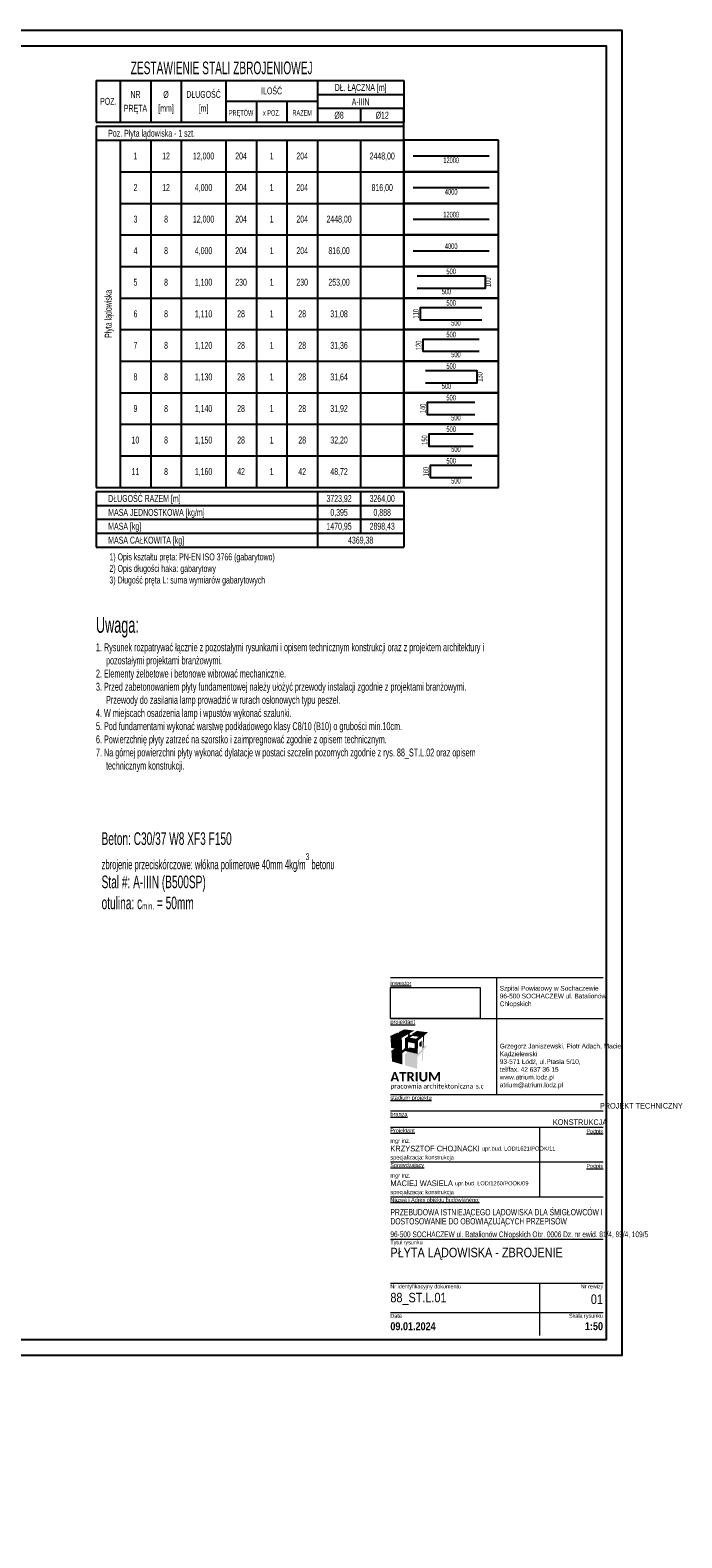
# Model space of a CAD drawing. Header units: millimetres. Extents: x 111214 to 141862, y 72904 to 96791.
# Tile 11 of 11: x 131543 to 141862, y 72904 to 96791. Entities that reach past the tile are written whole.
import ezdxf
from ezdxf import colors
from ezdxf.entities.mleader import LeaderData, LeaderLine
from ezdxf.enums import TextEntityAlignment as Align
from ezdxf.math import Vec2, Vec3

# ---------------------------------------------------------------- set-up
doc = ezdxf.new("R2010")
doc.units = ezdxf.units.MM
doc.header["$LTSCALE"] = 500
doc.header["$MEASUREMENT"] = 0
doc.layers.add('01', color=7, linetype='Continuous', lineweight=13)
doc.layers.add('0100', color=7, linetype='Continuous', lineweight=13)
for name, color, linetype in [('BA_odn', 1, 'Continuous'), ('BA_ram', 2, 'Continuous'), ('BA_tab', 7, 'Continuous'), ('BA_txc', 1, 'Continuous'), ('BA_txg', 3, 'Continuous'), ('BA_txs', 2, 'Continuous')]:
    doc.layers.add(name, color=color, linetype=linetype)
doc.styles.add('BIKTC', font='bikromsw.shx', dxfattribs={"width": 0.6})
doc.styles.add('BIKTG', font='bikromsw.shx', dxfattribs={"width": 0.6})
doc.styles.add('BIKTS', font='bikromsw.shx', dxfattribs={"width": 0.6})
doc.styles.add('STYL_AUTOMATYCZNY_1', font='ARIALN.TTF')
doc.styles.add('STYL_AUTOMATYCZNY_2', font='ARIALN.TTF')
doc.styles.add('STYL_AUTOMATYCZNY_3', font='calibri.ttf')
doc.styles.add('STYL_AUTOMATYCZNY_4', font='ARIALN.TTF', dxfattribs={"width": 0.8})
doc.styles.add('STYL_AUTOMATYCZNY_5', font='ARIALN.TTF', dxfattribs={"width": 0.75})
picture_1 = doc.add_image_def('image1.png', size_in_pixel=(960, 331))

# ---------------------------------------------------------------- blocks, each defined once
blk = doc.blocks.new('*U6609')
at = {"layer": 'BA_ram', "color": 1}
blk.add_lwpolyline([(0, 0), (0, 420), (594, 420), (594, 0)], close=True, dxfattribs=at)
at = {"layer": 'BA_ram'}
blk.add_lwpolyline([(20, 5), (20, 415), (589, 415), (589, 5)], close=True, dxfattribs=at)
for s, p in [('Skala 1:', (46.09, -25.25)), ('Jednostka: ', (56.86, -32.72))]:
    blk.add_text(s, height=5).set_placement(p, align=Align.RIGHT)
for tag, height, p in [('TYTUL', 10, (21.33, -10.84)), ('SKALA', 5, (47.88, -22.75)), ('JEDNOSTKA', 5, (56.5, -30.22))]:
    blk.add_attdef(tag, text='', height=height).set_placement(p, align=Align.MIDDLE_LEFT)
blk = doc.blocks.new('_None')

msp = doc.modelspace()

# ---------------------------------------------------------------- hatches: boundary and pattern name
at = {"layer": '0100', "linetype": 'Continuous', "lineweight": 13}
for points in [[(137357.25, 80908.09), (137246.41, 80856.94), (137426.87, 80827.01), (137526.45, 80883.88)], [(137246.41, 80856.94), (137259, 80666.63), (137431.88, 80627.5), (137426.87, 80827.01)], [(137549.63, 80897.11), (137626.08, 80940.76), (137469.59, 80959.93), (137384.06, 80920.46)], [(137384.06, 80920.46), (137384.06, 80904.25), (137526.47, 80883.87), (137526.39, 80849.54), (137549.53, 80863.67), (137549.58, 80880.57), (137549.63, 80897.11)], [(137841.85, 80914.34), (137667.5, 80935.69), (137594.05, 80890.85), (137594.05, 80874.2), (137764.78, 80849.77), (137753.86, 80657.33), (137771.01, 80676.57), (137782.15, 80864.32)], [(137738.84, 80685.52), (137743.24, 80783.98), (137704.87, 80748.43), (137702.39, 80690.4)], [(137262.04, 80620.61), (137433.07, 80580.1), (137478.25, 80617), (137477.76, 80663.72), (137431.88, 80627.5), (137311.83, 80654.67)], [(137262.04, 80620.61), (137273.23, 80451.42), (137437.51, 80403.21), (137433.07, 80580.1)], [(137478.76, 80569.27), (137480.67, 80390.54), (137668.02, 80335.56), (137675.63, 80522.64), (137751.27, 80611.8), (137742.84, 80463.26), (137758.3, 80462.21), (137768.37, 80631.95), (137824.97, 80698.66), (137794.05, 80702.4), (137771.01, 80676.57), (137753.86, 80657.33), (137734.94, 80636.12), (137718.33, 80617.5), (137677.63, 80571.87), (137523.18, 80606.83)]]:
    msp.add_hatch(color=1, dxfattribs=at).paths.add_polyline_path(points)
h = msp.add_hatch(color=1, dxfattribs=at)
h.paths.add_polyline_path([(137686.26, 80783.99), (137764.78, 80849.77), (137571.96, 80877.36), (137476.1, 80818.85)])
h.paths.add_polyline_path([(137553.22, 80827.69), (137596.95, 80856.94), (137694.78, 80842.79), (137654.51, 80812.28)], flags=0)
h = msp.add_hatch(color=1, dxfattribs=at)
h.paths.add_polyline_path([(137677.63, 80571.87), (137686.26, 80783.99), (137476.1, 80818.85), (137478.25, 80617)])
h.paths.add_polyline_path([(137526.26, 80757.32), (137629.54, 80739.2), (137628.17, 80659.92), (137551.06, 80673.76), (137526.26, 80656.3)], flags=0)

# ---------------------------------------------------------------- linework, layer by layer
at = {"layer": '0100', "color": 1, "linetype": 'Continuous', "lineweight": 13, "flags": 128}
for points in [[(137246.41, 81781.81), (140613.62, 81781.81)], [(138930.01, 79929.24), (138930.01, 81781.81)], [(137246.41, 81131.81), (140613.62, 81131.81)], [(137246.41, 81131.81), (140613.62, 81131.81)], [(138930.01, 79929.24), (138930.01, 81131.81)], [(137246.41, 79929.24), (140613.62, 79929.24)], [(137246.41, 79929.24), (140613.62, 79929.24)], [(137246.41, 79929.24), (140613.62, 79929.24)], [(137246.41, 79669.24), (140613.62, 79669.24)], [(137246.41, 79409.24), (140613.62, 79409.24)], [(139613.62, 78859.24), (139613.62, 79409.24)], [(137246.41, 78859.24), (140613.62, 78859.24)], [(139613.62, 78309.24), (139613.62, 78859.24)], [(137246.41, 78309.24), (140613.62, 78309.24)], [(137246.41, 77637.46), (140613.62, 77637.46)], [(137246.41, 76937.46), (140613.62, 76937.46)], [(139613.62, 76111.14), (139613.62, 76937.46)], [(137246.41, 76472.4), (140613.62, 76472.4)]]:
    msp.add_lwpolyline(points, dxfattribs=at)
at = {"layer": 'BA_tab'}
for p, q in [((132589.8, 95993.02), (132967.9, 95993.02)), ((132589.8, 95993.02), (132589.8, 95333.02)), ((132967.9, 95993.02), (133451.9, 95993.02)), ((132967.9, 95993.02), (132967.9, 95333.02)), ((133451.9, 95993.02), (133935.9, 95993.02)), ((133451.9, 95993.02), (133451.9, 95333.02)), ((133935.9, 95993.02), (134639.9, 95993.02)), ((133935.9, 95993.02), (133935.9, 95333.02)), ((134639.9, 95993.02), (136091.9, 95993.02)), ((134639.9, 95993.02), (134639.9, 95333.02)), ((136091.9, 95993.02), (137459.04, 95993.02)), ((136091.9, 95993.02), (136091.9, 95333.02)), ((137459.04, 95993.02), (137459.04, 95333.02)), ((134639.9, 95663.02), (136091.9, 95663.02)), ((135123.9, 95663.02), (135123.9, 95333.02)), ((135607.9, 95663.02), (135607.9, 95333.02)), ((136091.9, 95773.02), (137459.04, 95773.02)), ((136091.9, 95553.02), (137459.04, 95553.02)), ((136775.47, 95553.02), (136775.47, 95333.02)), ((137459.04, 95773.02), (137459.04, 95553.02)), ((137459.04, 95553.02), (137459.04, 95333.02)), ((137459.04, 95047.02), (137459.04, 95547.02)), ((132589.8, 95333.02), (132967.9, 95333.02)), ((132967.9, 95333.02), (133451.9, 95333.02)), ((133451.9, 95333.02), (133935.9, 95333.02)), ((133935.9, 95333.02), (134639.9, 95333.02)), ((134639.9, 95333.02), (135123.9, 95333.02)), ((135123.9, 95333.02), (135607.9, 95333.02)), ((135607.9, 95333.02), (136091.9, 95333.02)), ((136091.9, 95333.02), (136775.47, 95333.02)), ((136775.47, 95333.02), (137459.04, 95333.02)), ((132589.8, 95267.02), (132967.9, 95267.02)), ((132589.8, 95267.02), (132589.8, 95047.02)), ((132967.9, 95267.02), (133451.9, 95267.02)), ((133451.9, 95267.02), (133935.9, 95267.02)), ((133935.9, 95267.02), (134639.9, 95267.02)), ((134639.9, 95267.02), (135123.9, 95267.02)), ((135123.9, 95267.02), (135607.9, 95267.02)), ((135607.9, 95267.02), (136091.9, 95267.02)), ((136091.9, 95267.02), (136775.47, 95267.02)), ((136775.47, 95267.02), (137459.04, 95267.02)), ((132589.8, 95047.02), (132967.9, 95047.02)), ((132589.8, 95047.02), (132589.8, 94547.02)), ((132967.9, 95047.02), (133451.9, 95047.02)), ((132967.9, 95047.02), (132967.9, 94547.02)), ((133451.9, 95047.02), (133935.9, 95047.02)), ((133451.9, 95047.02), (133451.9, 94547.02)), ((133935.9, 95047.02), (134639.9, 95047.02)), ((133935.9, 95047.02), (133935.9, 94547.02)), ((134639.9, 95047.02), (135123.9, 95047.02)), ((134639.9, 95047.02), (134639.9, 94547.02)), ((135123.9, 95047.02), (135607.9, 95047.02)), ((135123.9, 95047.02), (135123.9, 94547.02)), ((135607.9, 95047.02), (136091.9, 95047.02)), ((135607.9, 95047.02), (135607.9, 94547.02)), ((136091.9, 95047.02), (136775.47, 95047.02)), ((136091.9, 95047.02), (136091.9, 94547.02)), ((136775.47, 95047.02), (137459.04, 95047.02)), ((136775.47, 95047.02), (136775.47, 94547.02)), ((137459.04, 95047.02), (137459.04, 94547.02)), ((137459.04, 94547.02), (137459.04, 95047.02)), ((138959.04, 95047.02), (137459.04, 95047.02)), ((138959.04, 94547.02), (138959.04, 95047.02)), ((132589.8, 94547.02), (132589.8, 94047.02)), ((132967.9, 94547.02), (133451.9, 94547.02)), ((132967.9, 94547.02), (132967.9, 94047.02)), ((133451.9, 94547.02), (133935.9, 94547.02)), ((133451.9, 94547.02), (133451.9, 94047.02)), ((133935.9, 94547.02), (134639.9, 94547.02)), ((133935.9, 94547.02), (133935.9, 94047.02)), ((134639.9, 94547.02), (135123.9, 94547.02)), ((134639.9, 94547.02), (134639.9, 94047.02)), ((135123.9, 94547.02), (135607.9, 94547.02)), ((135123.9, 94547.02), (135123.9, 94047.02)), ((135607.9, 94547.02), (136091.9, 94547.02)), ((135607.9, 94547.02), (135607.9, 94047.02)), ((136091.9, 94547.02), (136775.47, 94547.02)), ((136091.9, 94547.02), (136091.9, 94047.02)), ((136775.47, 94547.02), (137459.04, 94547.02)), ((136775.47, 94547.02), (136775.47, 94047.02)), ((137459.04, 94547.02), (138959.04, 94547.02)), ((137459.04, 94547.02), (137459.04, 94047.02)), ((137459.04, 94047.02), (137459.04, 94547.02)), ((138959.04, 94547.02), (137459.04, 94547.02)), ((138959.04, 94047.02), (138959.04, 94547.02)), ((132589.8, 94047.02), (132589.8, 93547.02)), ((132967.9, 94047.02), (133451.9, 94047.02)), ((132967.9, 94047.02), (132967.9, 93547.02)), ((133451.9, 94047.02), (133935.9, 94047.02)), ((133451.9, 94047.02), (133451.9, 93547.02)), ((133935.9, 94047.02), (134639.9, 94047.02)), ((133935.9, 94047.02), (133935.9, 93547.02)), ((134639.9, 94047.02), (135123.9, 94047.02)), ((134639.9, 94047.02), (134639.9, 93547.02)), ((135123.9, 94047.02), (135607.9, 94047.02)), ((135123.9, 94047.02), (135123.9, 93547.02)), ((135607.9, 94047.02), (136091.9, 94047.02)), ((135607.9, 94047.02), (135607.9, 93547.02)), ((136091.9, 94047.02), (136775.47, 94047.02)), ((136091.9, 94047.02), (136091.9, 93547.02)), ((136775.47, 94047.02), (137459.04, 94047.02)), ((136775.47, 94047.02), (136775.47, 93547.02)), ((137459.04, 94047.02), (138959.04, 94047.02)), ((137459.04, 94047.02), (137459.04, 93547.02)), ((137459.04, 93547.02), (137459.04, 94047.02)), ((138959.04, 94047.02), (137459.04, 94047.02)), ((138959.04, 93547.02), (138959.04, 94047.02)), ((132589.8, 93547.02), (132589.8, 93047.02)), ((132967.9, 93547.02), (133451.9, 93547.02)), ((132967.9, 93547.02), (132967.9, 93047.02)), ((133451.9, 93547.02), (133935.9, 93547.02)), ((133451.9, 93547.02), (133451.9, 93047.02)), ((133935.9, 93547.02), (134639.9, 93547.02)), ((133935.9, 93547.02), (133935.9, 93047.02)), ((134639.9, 93547.02), (135123.9, 93547.02)), ((134639.9, 93547.02), (134639.9, 93047.02)), ((135123.9, 93547.02), (135607.9, 93547.02)), ((135123.9, 93547.02), (135123.9, 93047.02)), ((135607.9, 93547.02), (136091.9, 93547.02)), ((135607.9, 93547.02), (135607.9, 93047.02)), ((136091.9, 93547.02), (136775.47, 93547.02)), ((136091.9, 93547.02), (136091.9, 93047.02)), ((136775.47, 93547.02), (137459.04, 93547.02)), ((136775.47, 93547.02), (136775.47, 93047.02)), ((137459.04, 93547.02), (138959.04, 93547.02)), ((137459.04, 93547.02), (137459.04, 93047.02)), ((137459.04, 93047.02), (137459.04, 93547.02)), ((138959.04, 93547.02), (137459.04, 93547.02)), ((138959.04, 93047.02), (138959.04, 93547.02)), ((132589.8, 93047.02), (132589.8, 92547.02)), ((132967.9, 93047.02), (133451.9, 93047.02)), ((132967.9, 93047.02), (132967.9, 92547.02)), ((133451.9, 93047.02), (133935.9, 93047.02)), ((133451.9, 93047.02), (133451.9, 92547.02)), ((133935.9, 93047.02), (134639.9, 93047.02)), ((133935.9, 93047.02), (133935.9, 92547.02)), ((134639.9, 93047.02), (135123.9, 93047.02)), ((134639.9, 93047.02), (134639.9, 92547.02)), ((135123.9, 93047.02), (135607.9, 93047.02)), ((135123.9, 93047.02), (135123.9, 92547.02)), ((135607.9, 93047.02), (136091.9, 93047.02)), ((135607.9, 93047.02), (135607.9, 92547.02)), ((136091.9, 93047.02), (136775.47, 93047.02)), ((136091.9, 93047.02), (136091.9, 92547.02)), ((136775.47, 93047.02), (137459.04, 93047.02)), ((136775.47, 93047.02), (136775.47, 92547.02)), ((137459.04, 93047.02), (138959.04, 93047.02)), ((137459.04, 93047.02), (137459.04, 92547.02)), ((137459.04, 92547.02), (137459.04, 93047.02)), ((138959.04, 93047.02), (137459.04, 93047.02)), ((138959.04, 92547.02), (138959.04, 93047.02)), ((132589.8, 92547.02), (132589.8, 92047.02)), ((132967.9, 92547.02), (133451.9, 92547.02)), ((132967.9, 92547.02), (132967.9, 92047.02)), ((133451.9, 92547.02), (133935.9, 92547.02)), ((133451.9, 92547.02), (133451.9, 92047.02)), ((133935.9, 92547.02), (134639.9, 92547.02)), ((133935.9, 92547.02), (133935.9, 92047.02)), ((134639.9, 92547.02), (135123.9, 92547.02)), ((134639.9, 92547.02), (134639.9, 92047.02)), ((135123.9, 92547.02), (135607.9, 92547.02)), ((135123.9, 92547.02), (135123.9, 92047.02)), ((135607.9, 92547.02), (136091.9, 92547.02)), ((135607.9, 92547.02), (135607.9, 92047.02)), ((136091.9, 92547.02), (136775.47, 92547.02)), ((136091.9, 92547.02), (136091.9, 92047.02)), ((136775.47, 92547.02), (137459.04, 92547.02)), ((136775.47, 92547.02), (136775.47, 92047.02)), ((137459.04, 92547.02), (138959.04, 92547.02)), ((137459.04, 92547.02), (137459.04, 92047.02)), ((137459.04, 92047.02), (137459.04, 92547.02)), ((138959.04, 92547.02), (137459.04, 92547.02)), ((138959.04, 92047.02), (138959.04, 92547.02)), ((132589.8, 92047.02), (132589.8, 91547.02)), ((132967.9, 92047.02), (133451.9, 92047.02)), ((132967.9, 92047.02), (132967.9, 91547.02)), ((133451.9, 92047.02), (133935.9, 92047.02)), ((133451.9, 92047.02), (133451.9, 91547.02)), ((133935.9, 92047.02), (134639.9, 92047.02)), ((133935.9, 92047.02), (133935.9, 91547.02)), ((134639.9, 92047.02), (135123.9, 92047.02)), ((134639.9, 92047.02), (134639.9, 91547.02)), ((135123.9, 92047.02), (135607.9, 92047.02)), ((135123.9, 92047.02), (135123.9, 91547.02)), ((135607.9, 92047.02), (136091.9, 92047.02)), ((135607.9, 92047.02), (135607.9, 91547.02)), ((136091.9, 92047.02), (136775.47, 92047.02)), ((136091.9, 92047.02), (136091.9, 91547.02)), ((136775.47, 92047.02), (137459.04, 92047.02)), ((136775.47, 92047.02), (136775.47, 91547.02)), ((137459.04, 92047.02), (138959.04, 92047.02)), ((137459.04, 92047.02), (137459.04, 91547.02)), ((137459.04, 91547.02), (137459.04, 92047.02)), ((138959.04, 92047.02), (137459.04, 92047.02)), ((138959.04, 91547.02), (138959.04, 92047.02)), ((132589.8, 91547.02), (132589.8, 91047.02)), ((132967.9, 91547.02), (133451.9, 91547.02)), ((132967.9, 91547.02), (132967.9, 91047.02)), ((133451.9, 91547.02), (133935.9, 91547.02)), ((133451.9, 91547.02), (133451.9, 91047.02)), ((133935.9, 91547.02), (134639.9, 91547.02)), ((133935.9, 91547.02), (133935.9, 91047.02)), ((134639.9, 91547.02), (135123.9, 91547.02)), ((134639.9, 91547.02), (134639.9, 91047.02)), ((135123.9, 91547.02), (135607.9, 91547.02)), ((135123.9, 91547.02), (135123.9, 91047.02)), ((135607.9, 91547.02), (136091.9, 91547.02)), ((135607.9, 91547.02), (135607.9, 91047.02)), ((136091.9, 91547.02), (136775.47, 91547.02)), ((136091.9, 91547.02), (136091.9, 91047.02)), ((136775.47, 91547.02), (137459.04, 91547.02)), ((136775.47, 91547.02), (136775.47, 91047.02)), ((137459.04, 91547.02), (138959.04, 91547.02)), ((137459.04, 91547.02), (137459.04, 91047.02)), ((137459.04, 91047.02), (137459.04, 91547.02)), ((138959.04, 91547.02), (137459.04, 91547.02)), ((138959.04, 91047.02), (138959.04, 91547.02)), ((132589.8, 91047.02), (132589.8, 90547.02)), ((132967.9, 91047.02), (133451.9, 91047.02)), ((132967.9, 91047.02), (132967.9, 90547.02)), ((133451.9, 91047.02), (133935.9, 91047.02)), ((133451.9, 91047.02), (133451.9, 90547.02)), ((133935.9, 91047.02), (134639.9, 91047.02)), ((133935.9, 91047.02), (133935.9, 90547.02)), ((134639.9, 91047.02), (135123.9, 91047.02)), ((134639.9, 91047.02), (134639.9, 90547.02)), ((135123.9, 91047.02), (135607.9, 91047.02)), ((135123.9, 91047.02), (135123.9, 90547.02)), ((135607.9, 91047.02), (136091.9, 91047.02)), ((135607.9, 91047.02), (135607.9, 90547.02)), ((136091.9, 91047.02), (136775.47, 91047.02)), ((136091.9, 91047.02), (136091.9, 90547.02)), ((136775.47, 91047.02), (137459.04, 91047.02)), ((136775.47, 91047.02), (136775.47, 90547.02)), ((137459.04, 91047.02), (138959.04, 91047.02)), ((137459.04, 91047.02), (137459.04, 90547.02)), ((137459.04, 90547.02), (137459.04, 91047.02)), ((138959.04, 91047.02), (137459.04, 91047.02)), ((138959.04, 90547.02), (138959.04, 91047.02)), ((132589.8, 90547.02), (132589.8, 90047.02)), ((132967.9, 90547.02), (133451.9, 90547.02)), ((132967.9, 90547.02), (132967.9, 90047.02)), ((133451.9, 90547.02), (133935.9, 90547.02)), ((133451.9, 90547.02), (133451.9, 90047.02)), ((133935.9, 90547.02), (134639.9, 90547.02)), ((133935.9, 90547.02), (133935.9, 90047.02)), ((134639.9, 90547.02), (135123.9, 90547.02)), ((134639.9, 90547.02), (134639.9, 90047.02)), ((135123.9, 90547.02), (135607.9, 90547.02)), ((135123.9, 90547.02), (135123.9, 90047.02)), ((135607.9, 90547.02), (136091.9, 90547.02)), ((135607.9, 90547.02), (135607.9, 90047.02)), ((136091.9, 90547.02), (136775.47, 90547.02)), ((136091.9, 90547.02), (136091.9, 90047.02)), ((136775.47, 90547.02), (137459.04, 90547.02)), ((136775.47, 90547.02), (136775.47, 90047.02)), ((137459.04, 90547.02), (138959.04, 90547.02)), ((137459.04, 90547.02), (137459.04, 90047.02)), ((137459.04, 90047.02), (137459.04, 90547.02)), ((138959.04, 90547.02), (137459.04, 90547.02)), ((138959.04, 90047.02), (138959.04, 90547.02)), ((132589.8, 90047.02), (132589.8, 89547.02)), ((132967.9, 90047.02), (133451.9, 90047.02)), ((132967.9, 90047.02), (132967.9, 89547.02)), ((133451.9, 90047.02), (133935.9, 90047.02)), ((133451.9, 90047.02), (133451.9, 89547.02)), ((133935.9, 90047.02), (134639.9, 90047.02)), ((133935.9, 90047.02), (133935.9, 89547.02)), ((134639.9, 90047.02), (135123.9, 90047.02)), ((134639.9, 90047.02), (134639.9, 89547.02)), ((135123.9, 90047.02), (135607.9, 90047.02)), ((135123.9, 90047.02), (135123.9, 89547.02)), ((135607.9, 90047.02), (136091.9, 90047.02)), ((135607.9, 90047.02), (135607.9, 89547.02)), ((136091.9, 90047.02), (136775.47, 90047.02)), ((136091.9, 90047.02), (136091.9, 89547.02)), ((136775.47, 90047.02), (137459.04, 90047.02)), ((136775.47, 90047.02), (136775.47, 89547.02)), ((137459.04, 90047.02), (138959.04, 90047.02)), ((137459.04, 90047.02), (137459.04, 89547.02)), ((137459.04, 89547.02), (137459.04, 90047.02)), ((138959.04, 90047.02), (137459.04, 90047.02)), ((138959.04, 89547.02), (138959.04, 90047.02)), ((132589.8, 89547.02), (132967.9, 89547.02)), ((132589.8, 89481.02), (132967.9, 89481.02)), ((132589.8, 89481.02), (132589.8, 89261.02)), ((132967.9, 89547.02), (133451.9, 89547.02)), ((132967.9, 89481.02), (133451.9, 89481.02)), ((133451.9, 89547.02), (133935.9, 89547.02)), ((133451.9, 89481.02), (133935.9, 89481.02)), ((133935.9, 89547.02), (134639.9, 89547.02)), ((133935.9, 89481.02), (134639.9, 89481.02)), ((134639.9, 89547.02), (135123.9, 89547.02)), ((134639.9, 89481.02), (135123.9, 89481.02)), ((135123.9, 89547.02), (135607.9, 89547.02)), ((135123.9, 89481.02), (135607.9, 89481.02)), ((135607.9, 89547.02), (136091.9, 89547.02)), ((135607.9, 89481.02), (136091.9, 89481.02)), ((136091.9, 89547.02), (136775.47, 89547.02)), ((136091.9, 89481.02), (136091.9, 89261.02)), ((136091.9, 89481.02), (136775.47, 89481.02)), ((136091.9, 89481.02), (136091.9, 89261.02)), ((136775.47, 89547.02), (137459.04, 89547.02)), ((136775.47, 89481.02), (137459.04, 89481.02)), ((136775.47, 89481.02), (136775.47, 89261.02)), ((137459.04, 89547.02), (138959.04, 89547.02)), ((137459.04, 89481.02), (137459.04, 89261.02)), ((132589.8, 89261.02), (132967.9, 89261.02)), ((132589.8, 89261.02), (132589.8, 89041.02)), ((132967.9, 89261.02), (133451.9, 89261.02)), ((133451.9, 89261.02), (133935.9, 89261.02)), ((133935.9, 89261.02), (134639.9, 89261.02)), ((134639.9, 89261.02), (135123.9, 89261.02)), ((135123.9, 89261.02), (135607.9, 89261.02)), ((135607.9, 89261.02), (136091.9, 89261.02)), ((136091.9, 89261.02), (136091.9, 89041.02)), ((136091.9, 89261.02), (136775.47, 89261.02)), ((136091.9, 89261.02), (136091.9, 89041.02)), ((136775.47, 89261.02), (137459.04, 89261.02)), ((136775.47, 89261.02), (136775.47, 89041.02)), ((137459.04, 89261.02), (137459.04, 89041.02)), ((132589.8, 89041.02), (132967.9, 89041.02)), ((132589.8, 89041.02), (132589.8, 88821.02)), ((132967.9, 89041.02), (133451.9, 89041.02)), ((133451.9, 89041.02), (133935.9, 89041.02)), ((133935.9, 89041.02), (134639.9, 89041.02)), ((134639.9, 89041.02), (135123.9, 89041.02)), ((135123.9, 89041.02), (135607.9, 89041.02)), ((135607.9, 89041.02), (136091.9, 89041.02)), ((136091.9, 89041.02), (136091.9, 88821.02)), ((136091.9, 89041.02), (136775.47, 89041.02)), ((136091.9, 89041.02), (136091.9, 88821.02)), ((136775.47, 89041.02), (137459.04, 89041.02)), ((136775.47, 89041.02), (136775.47, 88821.02)), ((137459.04, 89041.02), (137459.04, 88821.02)), ((132589.8, 88821.02), (132967.9, 88821.02)), ((132589.8, 88821.02), (132589.8, 88601.02)), ((132967.9, 88821.02), (133451.9, 88821.02)), ((133451.9, 88821.02), (133935.9, 88821.02)), ((133935.9, 88821.02), (134639.9, 88821.02)), ((134639.9, 88821.02), (135123.9, 88821.02)), ((135123.9, 88821.02), (135607.9, 88821.02)), ((135607.9, 88821.02), (136091.9, 88821.02)), ((136091.9, 88821.02), (136091.9, 88601.02)), ((136091.9, 88821.02), (136775.47, 88821.02)), ((136775.47, 88821.02), (137459.04, 88821.02)), ((137459.04, 88821.02), (137459.04, 88601.02)), ((132589.8, 88601.02), (132967.9, 88601.02)), ((132967.9, 88601.02), (133451.9, 88601.02)), ((133451.9, 88601.02), (133935.9, 88601.02)), ((133935.9, 88601.02), (134639.9, 88601.02)), ((134639.9, 88601.02), (135123.9, 88601.02)), ((135123.9, 88601.02), (135607.9, 88601.02)), ((135607.9, 88601.02), (136091.9, 88601.02)), ((136091.9, 88601.02), (136775.47, 88601.02)), ((136775.47, 88601.02), (137459.04, 88601.02))]:
    msp.add_line(p, q, dxfattribs=at)
for points in [[(137609.04, 94797.02), (138809.04, 94797.02)], [(137609.04, 94297.02), (138809.04, 94297.02)], [(137609.04, 93797.02), (138809.04, 93797.02)], [(137609.04, 93297.02), (138809.04, 93297.02)], [(137669.91, 92897.02), (138748.17, 92897.02), (138748.17, 92697.02), (137669.91, 92697.02)], [(138695.31, 92197.02), (137722.76, 92197.02), (137722.76, 92397.02), (138695.31, 92397.02)], [(138651.9, 91697.02), (137766.18, 91697.02), (137766.18, 91897.02), (138651.9, 91897.02)], [(137802.48, 91397.02), (138615.6, 91397.02), (138615.6, 91197.02), (137802.48, 91197.02)], [(138584.8, 90697.02), (137833.28, 90697.02), (137833.28, 90897.02), (138584.8, 90897.02)], [(138558.33, 90197.02), (137859.74, 90197.02), (137859.74, 90397.02), (138558.33, 90397.02)], [(138535.35, 89697.02), (137882.72, 89697.02), (137882.72, 89897.02), (138535.35, 89897.02)]]:
    msp.add_lwpolyline(points, dxfattribs=at)

# ---------------------------------------------------------------- block references
at = {"layer": 'BA_ram', "xscale": 50, "yscale": 50, "zscale": 50}
msp.add_blockref('*U6609', (111213.62, 75790.71), dxfattribs=at).add_auto_attribs({'TYTUL': '88_ST.L.01', 'SKALA': '50', 'JEDNOSTKA': 'mm'})

# ---------------------------------------------------------------- texts
at = {"layer": '01', "color": 1, "linetype": 'Continuous', "lineweight": 0}
for s, insert, char_height, attachment_point, style in [('\\A1;{\\pql;\\fCalibri|b0|i0|c238|p0;\\W1.000000;pracownia architektoniczna\\fCalibri|b1|i0|c238|p0;\\H1.666667x;\\W1.000000; \\fCalibri|b0|i0|c238|p0;\\H0.600000x;\\W1.000000;s.c}', (137246.41, 80051.15), 75, 4, 'STYL_AUTOMATYCZNY_4'), ('\\A1;\\pxqr;{\\fArial Narrow|b0|i0|c238|p0;PROJEKT TECHNICZNY}', (140564.5, 79794.37), 88.2279, 1, 'STYL_AUTOMATYCZNY_2'), ('\\A1;\\pxql;{\\fArial Narrow|b0|i0|c238|p0;KONSTRUKCJA}', (139819.38, 79534.37), 88.2279, 1, 'STYL_AUTOMATYCZNY_2'), ('\\A1;{\\pqr;\\pt39.9934,55.1801;\\fArial Narrow|b0|i0|c238|p0;\\W1.000000;Nr \\fArial Narrow|b0|i0|c238|p0;\\W1.000000;rewizji}', (140613.62, 76917.9), 62.5, 3, 'STYL_AUTOMATYCZNY_2'), ('\\A1;{\\pql;\\fArial Narrow|b0|i0|c238|p0;\\W1.000000;01}', (140420.46, 76760.4), 150, 1, 'STYL_AUTOMATYCZNY_2')]:
    msp.add_mtext(s, dxfattribs=dict(at, insert=insert, char_height=char_height, attachment_point=attachment_point, style=style))
at = {"layer": '01', "color": 1, "linetype": 'Continuous', "lineweight": 0, "char_height": 62.5, "style": 'STYL_AUTOMATYCZNY_2'}
for s, insert, attachment_point, line_spacing_factor in [('\\A1;\\pxql;{\\fArial Narrow|b0|i0|c238|p0;Tytuł rysunku\\P\\pt0.319907,0.441388;\\H2.4x;PŁYTA LĄDOWISKA - ZBROJENIE}', (137246.41, 77617.9), 1, 1.130338), ('\\A1;\\pxql,t0.319907,0.441388;{\\fArial Narrow|b0|i0|c238|p0;Nr identyfikacyjny dokumentu\\P\\H2.4x;88_ST.L.01}', (137246.41, 76918.97), 1, 1.274047), ('\\A1;\\pxql;{\\fArial Narrow|b0|i0|c238|p0;Data\\P\\fArial Narrow|b1|i0|c238|p0;\\H2x;09.01.2024}', (137246.41, 76452.84), 1, 1.282175), ('\\A1;\\pxqr;{\\fArial Narrow|b0|i0|c238|p0;Skala rysunku\\P\\fArial Narrow|b1|i0|c238|p0;\\H2x;1:50}', (140613.62, 76453.96), 3, 1.282611)]:
    msp.add_mtext(s, dxfattribs=dict(at, insert=insert, attachment_point=attachment_point, line_spacing_factor=line_spacing_factor))
at = {"layer": '0100', "color": 1, "linetype": 'Continuous', "lineweight": 13}
for s, insert, char_height, attachment_point, style in [('\\A1;{\\pql;\\fArial Narrow|b0|i0|c238|p0;\\L\\W1.000000;\\Linwestor}', (137246.41, 81726.14), 65, 1, 'STYL_AUTOMATYCZNY_2'), ('\\A1;{\\pql;\\fArial Narrow|b0|i0|c238|p0;\\L\\W1.000000;\\Lprojektant}', (137246.41, 81111.47), 65, 1, 'STYL_AUTOMATYCZNY_2'), ('\\A1;{\\pql;\\fCalibri|b1|i0|c238|p0;\\W1.000000;ATRIUM}', (137246.41, 80209.01), 150, 4, 'STYL_AUTOMATYCZNY_3'), ('\\A1;{\\pql;\\fArial Narrow|b0|i0|c238|p0;\\L\\W1.000000;\\Lstadium projektu}', (137246.41, 79908.89), 65, 1, 'STYL_AUTOMATYCZNY_2'), ('\\A1;{\\pql;\\fArial Narrow|b0|i0|c238|p0;\\L\\W1.000000;\\Lbranża}', (137246.41, 79648.89), 65, 1, 'STYL_AUTOMATYCZNY_2'), ('\\A1;{\\pql;\\fArial Narrow|b0|i0|c238|p0;\\L\\W1.000000;\\LProjektant}', (137246.41, 79389.68), 62.5, 1, 'STYL_AUTOMATYCZNY_2'), ('\\A1;{\\pqr;\\fArial Narrow|b0|i0|c238|p0;\\L\\W1.000000;\\LPodpis}', (140613.62, 79337.44), 62.5, 6, 'STYL_AUTOMATYCZNY_2'), ('\\A1;{\\pql;\\fArial Narrow|b0|i0|c238|p0;\\L\\W1.000000;\\LSprawdzający}', (137246.41, 78840.8), 62.5, 1, 'STYL_AUTOMATYCZNY_2'), ('\\A1;{\\pqr;\\fArial Narrow|b0|i0|c238|p0;\\L\\W1.000000;\\LPodpis}', (140613.62, 78787.44), 62.5, 6, 'STYL_AUTOMATYCZNY_2'), ('\\A1;{\\pql;\\fArial Narrow|b0|i0|c238|p0;\\L\\W1.000000;\\LNazwa i Adres obiektu budowlanego:}', (137246.41, 78289.68), 62.5, 1, 'STYL_AUTOMATYCZNY_2'), ('\\A1;{\\pql;\\fArial Narrow|b0|i0|c238|p0;\\W0.800000;96-500 SOCHACZEW ul. Batalionów Chłopskich\\fArial Narrow|b0|i0|c238|p0;\\W0.800000; \\fArial Narrow|b0|i0|c238|p0;\\W0.800000;Obr. 0006 Dz. nr ewid. 81/4, 89/4, 109/5}', (137246.41, 77641.32), 90, 7, 'STYL_AUTOMATYCZNY_4')]:
    msp.add_mtext(s, dxfattribs=dict(at, insert=insert, char_height=char_height, attachment_point=attachment_point, style=style))
for s, insert, char_height, width, attachment_point, line_spacing_factor, style in [('\\A1;{\\pql;\\fArial Narrow|b0|i0|c238|p0;\\W1.000000;Szpital Powiatowy w Sochaczewie\\P\\pql;\\fArial Narrow|b0|i0|c238|p0;\\W1.000000;96-500 SOCHACZEW ul. Batalionów Chłopskich}', (138978.5, 81648.73), 75, 1635.113, 1, 0.982554, 'STYL_AUTOMATYCZNY_1'), ('\\A1;{\\pql;\\fArial Narrow|b0|i0|c238|p0;\\W1.000000;Grzegorz Janiszewski, Piotr Adach, Maciej Kądzielewski\\P\\pql;\\fArial Narrow|b0|i0|c238|p0;\\W1.000000;93-571 Łódź, ul.Ptasia 5/10,\\P\\pql;\\fArial Narrow|b0|i0|c238|p0;\\W1.000000;tel/fax. 42 637 36 15\\P\\pql;\\fArial Narrow|b0|i0|c238|p0;\\W1.000000;www.atrium.lodz.pl \\P\\pql;\\fArial Narrow|b0|i0|c238|p0;\\W1.000000;atrium@atrium.lodz.pl}', (138978.5, 80732.89), 75, 1635.113, 1, 0.983659, 'STYL_AUTOMATYCZNY_2'), ('\\A1;{\\pql;\\fArial Narrow|b0|i0|c238|p0;\\W0.750000;PRZEBUDOWA ISTNIEJĄCEGO LĄDOWISKA DLA ŚMIGŁOWCÓW I DOSTOSOWANIE DO OBOWIĄZUJĄCYCH PRZEPISÓW}', (137246.41, 77840.52), 100, 3294.5445, 7, 0.86234, 'STYL_AUTOMATYCZNY_5')]:
    msp.add_mtext(s, dxfattribs=dict(at, insert=insert, char_height=char_height, width=width, attachment_point=attachment_point, line_spacing_factor=line_spacing_factor, style=style))
at = {"layer": '0100', "color": 1, "linetype": 'Continuous', "lineweight": 13, "char_height": 65, "attachment_point": 1, "line_spacing_factor": 1.018745, "style": 'STYL_AUTOMATYCZNY_2'}
for s, insert in [('\\A1;\\pxql;{\\fArial Narrow|b0|i0|c238|p0;mgr inż. \\P\\H1.384615x;KRZYSZTOF CHOJNACKI \\H0.722222x;upr.bud. LOD/1621/POOK/11\\Pspecjalizacja: konstrukcja}', (137246.41, 79227.32)), ('\\A1;\\pxql;{\\fArial Narrow|b0|i0|c238|p0;mgr inż. \\P\\H1.384615x;MACIEJ WASIELA \\H0.722222x;upr.bud. LOD/1260/POOK/09\\Pspecjalizacja: konstrukcja}', (137246.41, 78677.32))]:
    msp.add_mtext(s, dxfattribs=dict(at, insert=insert))
at = {"layer": 'BA_txc', "style": 'BIKTC', "width": 0.6}
for s, p in [('12000', (138209.04, 94774.52)), ('4000', (138209.04, 94274.52))]:
    msp.add_text(s, height=90, dxfattribs=at).set_placement(p, align=Align.TOP_CENTER)
for s, p in [('12000', (138209.04, 93797.02)), ('4000', (138209.04, 93297.02)), ('500', (138209.04, 92897.02)), ('500', (138209.04, 92397.02)), ('500', (138209.04, 91897.02)), ('500', (138209.04, 91397.02)), ('500', (138209.04, 90897.02)), ('500', (138209.04, 90397.02)), ('500', (138209.04, 89897.02))]:
    msp.add_text(s, height=90, dxfattribs=at).set_placement(p, align=Align.BOTTOM_CENTER)
for p in [(138209.04, 92697.02), (138209.04, 91197.02)]:
    msp.add_text('500', height=90, dxfattribs=at).set_placement(p, align=Align.TOP_RIGHT)
for s, p in [('100', (138748.17, 92797.02)), ('130', (138615.6, 91297.02))]:
    msp.add_text(s, height=90, rotation=90, dxfattribs=at).set_placement(p, align=Align.TOP_CENTER)
for s, p in [('110', (137722.76, 92297.02)), ('120', (137766.18, 91797.02)), ('140', (137833.28, 90797.02)), ('150', (137859.74, 90297.02)), ('160', (137882.72, 89797.02))]:
    msp.add_text(s, height=90, rotation=90, dxfattribs=at).set_placement(p, align=Align.BOTTOM_CENTER)
for p in [(138209.04, 92197.02), (138209.04, 91697.02), (138209.04, 90697.02), (138209.04, 90197.02), (138209.04, 89697.02)]:
    msp.add_text('500', height=90, dxfattribs=at).set_placement(p, align=Align.TOP_LEFT)
at = {"layer": 'BA_txg', "width": 0.6}
for s, height, style, p in [('ZESTAWIENIE STALI ZBROJENIOWEJ', 200, 'BIKTG', (134574.42, 96193.02)), ('4369,38', 110, 'BIKTS', (136775.47, 88711.02))]:
    msp.add_text(s, height=height, dxfattribs=dict(at, style=style)).set_placement(p, align=Align.MIDDLE_CENTER)
at = {"layer": 'BA_txg', "style": 'BIKTS', "width": 0.6}
msp.add_text('MASA CAŁKOWITA [kg]', height=110, dxfattribs=at).set_placement((132778.85, 88711.02), align=Align.MIDDLE_LEFT)
at = {"layer": 'BA_txs', "style": 'BIKTS', "width": 0.6}
for s, height, p in [('NR', 110, (133209.9, 95773.02)), ('%%c', 110, (133693.9, 95773.02)), ('DŁUGOŚĆ', 110, (134287.9, 95773.02)), ('ILOŚĆ', 110, (135365.9, 95828.02)), ('DŁ. ŁĄCZNA [m]', 110, (136775.47, 95883.02)), ('POZ.', 110, (132778.85, 95663.02)), ('PRĘTA', 110, (133209.9, 95553.02)), ('[mm]', 110, (133693.9, 95553.02)), ('[m]', 110, (134287.9, 95553.02)), ('PRĘTÓW', 88, (134881.9, 95479.69)), ('A-IIIN', 110, (136775.47, 95654.56)), ('x POZ.', 88, (135365.9, 95479.69)), ('RAZEM', 88, (135849.9, 95479.69)), ('%%c8', 110, (136433.68, 95443.02)), ('%%c12', 110, (137117.25, 95443.02)), ('1', 110, (133209.9, 94797.02)), ('12', 110, (133693.9, 94797.02)), ('12,000', 110, (134287.9, 94797.02)), ('204', 110, (134881.9, 94797.02)), ('1', 110, (135365.9, 94797.02)), ('204', 110, (135849.9, 94797.02)), ('2448,00', 110, (137117.25, 94797.02)), ('2', 110, (133209.9, 94297.02)), ('12', 110, (133693.9, 94297.02)), ('4,000', 110, (134287.9, 94297.02)), ('204', 110, (134881.9, 94297.02)), ('1', 110, (135365.9, 94297.02)), ('204', 110, (135849.9, 94297.02)), ('816,00', 110, (137117.25, 94297.02)), ('3', 110, (133209.9, 93797.02)), ('8', 110, (133693.9, 93797.02)), ('12,000', 110, (134287.9, 93797.02)), ('204', 110, (134881.9, 93797.02)), ('1', 110, (135365.9, 93797.02)), ('204', 110, (135849.9, 93797.02)), ('2448,00', 110, (136433.68, 93797.02)), ('4', 110, (133209.9, 93297.02)), ('8', 110, (133693.9, 93297.02)), ('4,000', 110, (134287.9, 93297.02)), ('204', 110, (134881.9, 93297.02)), ('1', 110, (135365.9, 93297.02)), ('204', 110, (135849.9, 93297.02)), ('816,00', 110, (136433.68, 93297.02)), ('5', 110, (133209.9, 92797.02)), ('8', 110, (133693.9, 92797.02)), ('1,100', 110, (134287.9, 92797.02)), ('230', 110, (134881.9, 92797.02)), ('1', 110, (135365.9, 92797.02)), ('230', 110, (135849.9, 92797.02)), ('253,00', 110, (136433.68, 92797.02)), ('6', 110, (133209.9, 92297.02)), ('8', 110, (133693.9, 92297.02)), ('1,110', 110, (134287.9, 92297.02)), ('28', 110, (134881.9, 92297.02)), ('1', 110, (135365.9, 92297.02)), ('28', 110, (135849.9, 92297.02)), ('31,08', 110, (136433.68, 92297.02)), ('7', 110, (133209.9, 91797.02)), ('8', 110, (133693.9, 91797.02)), ('1,120', 110, (134287.9, 91797.02)), ('28', 110, (134881.9, 91797.02)), ('1', 110, (135365.9, 91797.02)), ('28', 110, (135849.9, 91797.02)), ('31,36', 110, (136433.68, 91797.02)), ('8', 110, (133209.9, 91297.02)), ('8', 110, (133693.9, 91297.02)), ('1,130', 110, (134287.9, 91297.02)), ('28', 110, (134881.9, 91297.02)), ('1', 110, (135365.9, 91297.02)), ('28', 110, (135849.9, 91297.02)), ('31,64', 110, (136433.68, 91297.02)), ('9', 110, (133209.9, 90797.02)), ('8', 110, (133693.9, 90797.02)), ('1,140', 110, (134287.9, 90797.02)), ('28', 110, (134881.9, 90797.02)), ('1', 110, (135365.9, 90797.02)), ('28', 110, (135849.9, 90797.02)), ('31,92', 110, (136433.68, 90797.02)), ('10', 110, (133209.9, 90297.02)), ('8', 110, (133693.9, 90297.02)), ('1,150', 110, (134287.9, 90297.02)), ('28', 110, (134881.9, 90297.02)), ('1', 110, (135365.9, 90297.02)), ('28', 110, (135849.9, 90297.02)), ('32,20', 110, (136433.68, 90297.02)), ('11', 110, (133209.9, 89797.02)), ('8', 110, (133693.9, 89797.02)), ('1,160', 110, (134287.9, 89797.02)), ('42', 110, (134881.9, 89797.02)), ('1', 110, (135365.9, 89797.02)), ('42', 110, (135849.9, 89797.02)), ('48,72', 110, (136433.68, 89797.02)), ('3723,92', 110, (136433.68, 89371.02)), ('3264,00', 110, (137117.25, 89371.02)), ('0,395', 110, (136433.68, 89151.02)), ('0,888', 110, (137117.25, 89151.02)), ('1470,95', 110, (136433.68, 88931.02)), ('2898,43', 110, (137117.25, 88931.02))]:
    msp.add_text(s, height=height, dxfattribs=at).set_placement(p, align=Align.MIDDLE_CENTER)
for s, p in [('Poz. Płyta lądowiska - 1 szt.', (132778.85, 95157.02)), ('DŁUGOŚĆ RAZEM [m]', (132778.85, 89371.02)), ('MASA JEDNOSTKOWA [kg/m]', (132778.85, 89151.02)), ('MASA [kg]', (132778.85, 88931.02))]:
    msp.add_text(s, height=110, dxfattribs=at).set_placement(p, align=Align.MIDDLE_LEFT)
msp.add_text('Płyta lądowiska', height=110, rotation=90, dxfattribs=at).set_placement((132778.85, 92297.02), align=Align.MIDDLE_CENTER)
at = {"layer": 'BA_txs', "insert": (132797.71, 88500.97), "char_height": 110, "width": 3339.6214, "attachment_point": 1, "style": 'BIKTS'}
msp.add_mtext('1) Opis kształtu pręta: PN-EN ISO 3766 (gabarytowo)\\P2) Opis długości haka: gabarytowy\\P3) Długość pręta L: suma wymiarów gabarytowych', dxfattribs=at)

# ---------------------------------------------------------------- pictures from other files: only their frames are drawn
at = {"layer": '0100', "color": 1, "linetype": 'Continuous', "lineweight": 13}
image = msp.add_image(picture_1, insert=(137246.41, 81133.26), size_in_units=(1423.71, 490.88), rotation=0, dxfattribs=at)
image.dxf.flags = 7

# ---------------------------------------------------------------- leaders
at = {"layer": 'BA_odn'}
ml = msp.add_multileader_mtext('Standard', dxfattribs=at)
ml.set_content('ISTNIEJĄCA NAWIERZCHNIA Z KOSTKI BETONOWEJ, \\PPODSYPKI PIASKOWO CEMENTOWEJ ORAZ PODKŁADU Z CHUDEGO\\PBETONU DO LIKWIDACJI. PRZYGOTOWANIE PODBUDOWY ZGODNIE\\PZ PKT. 3.1 OPISU TECHNICZNEGO KONSTRUKCJI.', color=2, style='BIKTS')
ml.set_leader_properties(linetype='ByLayer', lineweight=-3)
ml.set_arrow_properties(name='NONE')
ml.build(insert=Vec2(0, 0))
ml.multileader.update_dxf_attribs({"text_left_attachment_type": 6, "text_right_attachment_type": 6, "dogleg_length": 0, "arrow_head_size": 8.33})
ctx = ml.context
ctx.base_point, ctx.char_height, ctx.arrow_head_size, ctx.landing_gap_size, ctx.plane_origin = Vec3(127392.43, 77141.85), 110, 8.33, 0.09, Vec3(126973.96, 78333.58)
ctx.left_attachment, ctx.right_attachment = 6, 6
notes = []
notes.append((ctx, [(0, (1, 1, 0), (127392.43, 77141.85), (1, 0), 0, [(0, [(126989.37, 78113.69)], 0, [])])]))
ctx.mtext.insert, ctx.mtext.flow_direction = Vec3(127392.52, 77273.85), 5
for ctx, leaders in notes:
    for number, flags, end, landing, length, lines in leaders:
        leader = LeaderData()
        leader.index, (leader.has_last_leader_line, leader.has_dogleg_vector, leader.attachment_direction) = number, flags
        leader.last_leader_point, leader.dogleg_vector, leader.dogleg_length = Vec3(end), Vec3(landing), length
        for number, points, colour, breaks in lines:
            line = LeaderLine()
            line.index, line.vertices, line.color, line.breaks = number, Vec3.list(points), colors.encode_raw_color(colour), breaks
            leader.lines.append(line)
        ctx.leaders.append(leader)

# ---------------------------------------------------------------- next in the draw order: texts
at = {"layer": 'BA_txg', "insert": (132673.4, 84082.31), "char_height": 200, "width": 2935.7887, "attachment_point": 1, "style": 'BIKTG', "bg_fill": 2}
msp.add_mtext('{\\C2;Beton:} C30/37 W8 XF3 F150\\P{\\H0.75x;\\C2;zbrojenie przeciskórczowe: włókna polimerowe 40mm 4kg/m{\\H0.7x;\\S3^ ;} betonu\\P\\H1.333333x;Stal #:} A-IIIN (B500SP)\\P\\pxt6;{\\C2;otulina:} c{\\H0.5x;min.} = 50mm', dxfattribs=at)

# ---------------------------------------------------------------- next in the draw order: texts
at = {"layer": 'BA_txs', "insert": (132584.01, 87493.19), "char_height": 125, "width": 5558.177, "attachment_point": 1, "style": 'BIKTS', "bg_fill": 2}
msp.add_mtext('\\pxi-1.28,l1.28;{\\H2x;\\C2;Uwaga:\\P}1. Rysunek rozpatrywać łącznie z pozostałymi rysunkami i opisem technicznym konstrukcji oraz z projektem architektury i pozostałymi projektami branżowymi.\\P2. Elementy żelbetowe i betonowe wibrować mechanicznie.\\P3. Przed zabetonowaniem płyty fundamentowej należy ułożyć przewody instalacji zgodnie z projektami branżowymi. Przewody do zasilania lamp prowadzić w rurach osłonowych typu peszel.\\P4. W miejscach osadzenia lamp i wpustów wykonać szalunki.\\P5. Pod fundamentami wykonać warstwę podkładowego klasy C8/10 (B10) o grubości min.10cm.\\P6. Powierzchnię płyty zatrzeć na szorstko i zaimpregnować zgodnie z opisem technicznym.\\P7. Na górnej powierzchni płyty wykonać dylatacje w postaci szczelin pozornych zgodnie z rys. 88_ST.L.02 oraz opisem technicznym konstrukcji. ', dxfattribs=at)

doc.saveas('drawing.dxf')
